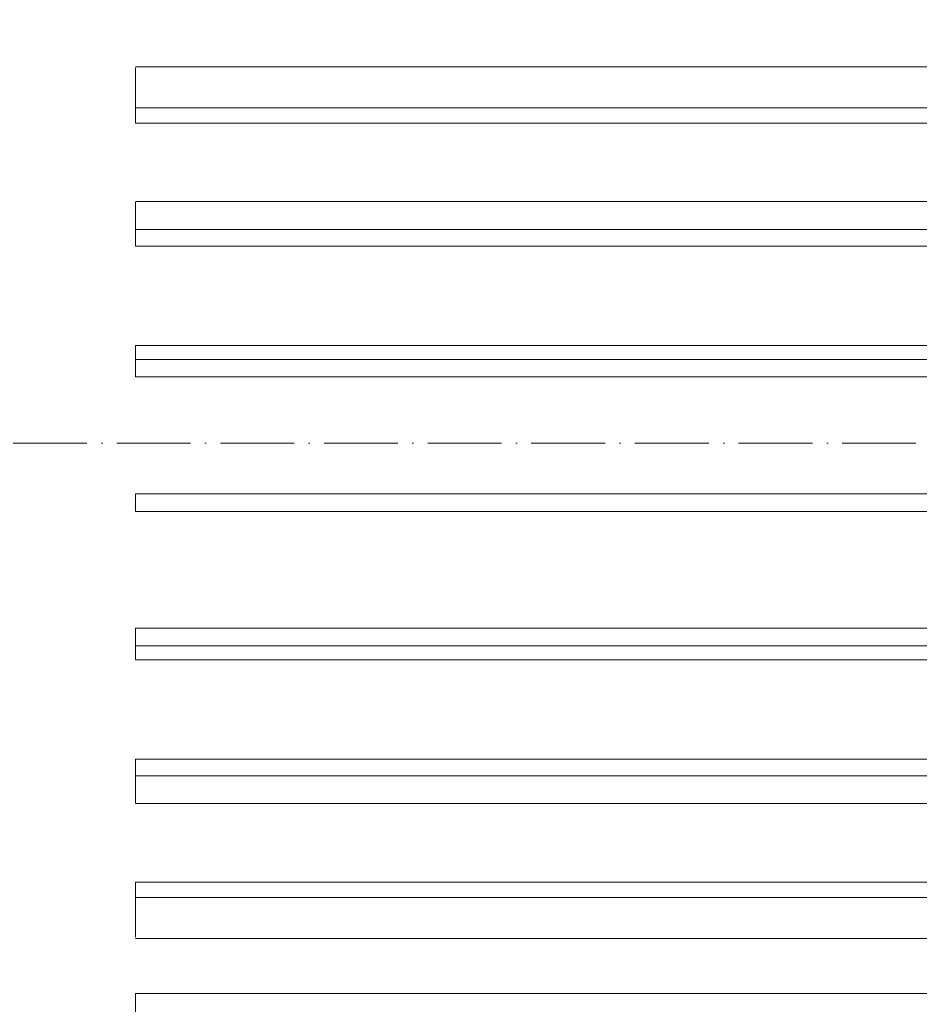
# Model space of a CAD drawing. Header units: metres. Extents: x -54598 to 1827199, y -329446 to -256744.
# Tile 113 of 256: x 27542 to 27786, y -268982 to -268715. Entities that reach past the tile are written whole.
import ezdxf
from ezdxf import colors
from ezdxf.entities.mleader import LeaderData, LeaderLine
from ezdxf.math import Vec2, Vec3

# ---------------------------------------------------------------- set-up
doc = ezdxf.new("R2010")
doc.units = ezdxf.units.M
doc.linetypes.add('ADSK_Осевая', pattern=[14, 10, -2, 0, -2])
for name, color, linetype, lineweight in [('M-EQPM', 7, 'Continuous', 20), ('P-PIPE-CNTR', 7, 'ADSK_Осевая', 20), ('ТС_труБы', 5, 'Continuous', 60)]:
    doc.layers.add(name, color=color, linetype=linetype, lineweight=lineweight)
doc.styles.add('ISO_1.0', font='isocpeur.ttf')

# ---------------------------------------------------------------- blocks, each defined once
blk = doc.blocks.new('ìáß_ß_Stratos_GIGA_Wilo - Stratos GIGA 100_3-33_22-669461-В_Этаж 01_Сводный')
at = {"layer": 'M-EQPM', "color": 1}
for p, q in [((-940.46, 27828.33), (-1152.77, 27828.33)), ((-940.46, 27828.33), (-1152.77, 27828.33)), ((-1152.77, 27826.09), (-1152.77, 27828.17)), ((-1152.77, 27822.77), (-1152.77, 27828.17)), ((-1152.77, 27828.17), (-1152.77, 27826.09)), ((-1152.77, 27820.69), (-1152.77, 27826.09)), ((-1152.77, 27822.77), (-940.46, 27822.77)), ((-1152.77, 27820.69), (-1152.77, 27822.77)), ((-1152.77, 27822.77), (-940.46, 27822.77)), ((-1152.77, 27820.69), (-940.46, 27820.69)), ((-1152.77, 27820.69), (-940.46, 27820.69)), ((-940.46, 27810.03), (-1152.77, 27810.03)), ((-940.46, 27810.03), (-1152.77, 27810.03)), ((-1152.77, 27807.71), (-1152.77, 27809.96)), ((-1152.77, 27806.27), (-1152.77, 27809.96)), ((-1152.77, 27809.96), (-1152.77, 27807.71)), ((-1152.77, 27804.01), (-1152.77, 27807.71)), ((-1152.77, 27806.27), (-940.46, 27806.27)), ((-1152.77, 27804.01), (-1152.77, 27806.27)), ((-1152.77, 27806.27), (-940.46, 27806.27)), ((-1152.77, 27804.01), (-940.46, 27804.01)), ((-1152.77, 27804.01), (-940.46, 27804.01)), ((-940.46, 27790.54), (-1152.77, 27790.54)), ((-940.46, 27790.54), (-1152.77, 27790.54)), ((-1152.77, 27788.16), (-1152.77, 27790.52)), ((-1152.77, 27788.64), (-1152.77, 27790.52)), ((-1152.77, 27790.52), (-1152.77, 27788.16)), ((-1152.77, 27788.64), (-940.46, 27788.64)), ((-1152.77, 27786.28), (-1152.77, 27788.64)), ((-1152.77, 27788.64), (-940.46, 27788.64)), ((-1152.77, 27786.28), (-1152.77, 27788.16)), ((-1152.77, 27786.28), (-940.46, 27786.28)), ((-1152.77, 27786.28), (-940.46, 27786.28)), ((-940.46, 27770.43), (-1152.77, 27770.43)), ((-1152.77, 27768.03), (-1152.77, 27770.43)), ((-1152.77, 27770.43), (-940.46, 27770.43)), ((-1152.77, 27768.03), (-1152.77, 27770.43)), ((-1152.77, 27770.43), (-1152.77, 27768.03)), ((-1152.77, 27770.43), (-940.46, 27770.43)), ((-1152.77, 27769.23), (-1152.77, 27769.23)), ((-1152.77, 27769.23), (-1152.77, 27769.23)), ((-1152.77, 27769.23), (-1152.77, 27769.23)), ((-1152.77, 27769.23), (-1152.77, 27769.23)), ((-1152.77, 27768.03), (-940.46, 27768.03)), ((-1152.77, 27768.03), (-940.46, 27768.03)), ((-1152.77, 27768.03), (-940.46, 27768.03)), ((-1152.77, 27750.3), (-1152.77, 27752.18)), ((-1152.77, 27752.18), (-940.46, 27752.18)), ((-1152.77, 27749.81), (-1152.77, 27752.18)), ((-1152.77, 27752.18), (-940.46, 27752.18)), ((-1152.77, 27747.94), (-1152.77, 27750.3)), ((-1152.77, 27750.3), (-1152.77, 27747.94)), ((-1152.77, 27749.81), (-940.46, 27749.81)), ((-1152.77, 27747.94), (-1152.77, 27749.81)), ((-1152.77, 27749.81), (-940.46, 27749.81)), ((-1152.77, 27747.92), (-940.46, 27747.92)), ((-1152.77, 27747.92), (-940.46, 27747.92)), ((-1152.77, 27730.75), (-1152.77, 27734.44)), ((-1152.77, 27734.44), (-940.46, 27734.44)), ((-1152.77, 27732.19), (-1152.77, 27734.44)), ((-1152.77, 27734.44), (-940.46, 27734.44)), ((-1152.77, 27732.19), (-940.46, 27732.19)), ((-1152.77, 27728.5), (-1152.77, 27732.19)), ((-1152.77, 27732.19), (-940.46, 27732.19)), ((-1152.77, 27728.5), (-1152.77, 27730.75)), ((-1152.77, 27730.75), (-1152.77, 27728.5)), ((-1152.77, 27728.42), (-940.46, 27728.42)), ((-1152.77, 27728.42), (-940.46, 27728.42)), ((-1152.77, 27712.37), (-1152.77, 27717.77)), ((-1152.77, 27717.77), (-940.46, 27717.77)), ((-1152.77, 27715.69), (-1152.77, 27717.77)), ((-1152.77, 27717.77), (-940.46, 27717.77)), ((-1152.77, 27715.69), (-940.46, 27715.69)), ((-1152.77, 27710.29), (-1152.77, 27715.69)), ((-1152.77, 27715.69), (-940.46, 27715.69)), ((-1152.77, 27710.29), (-1152.77, 27712.37)), ((-1152.77, 27712.37), (-1152.77, 27710.29)), ((-1152.77, 27710.13), (-940.46, 27710.13)), ((-1152.77, 27710.13), (-940.46, 27710.13)), ((-1152.77, 27695.71), (-1152.77, 27702.66)), ((-1152.77, 27702.66), (-940.46, 27702.66)), ((-1152.77, 27700.82), (-1152.77, 27702.66)), ((-1152.77, 27702.66), (-940.46, 27702.66))]:
    blk.add_line(p, q, dxfattribs=at)
blk = doc.blocks.new('fdsafdsf')
at = {"layer": 'P-PIPE-CNTR', "color": 1}
blk.add_line((222047.14, 39606.02), (221243.02, 39606.02), dxfattribs=at)
blk.add_line((222047.14, 39606.02), (221243.02, 39606.02), dxfattribs=at)
at = {"layer": 'M-EQPM', "color": 1}
blk.add_blockref('ìáß_ß_Stratos_GIGA_Wilo - Stratos GIGA 100_3-33_22-669461-В_Этаж 01_Сводный', (222981.7, 11828.73), dxfattribs=at)
blk = doc.blocks.new('_None')

msp = doc.modelspace()

# ---------------------------------------------------------------- block references
at = {"color": 5, "lineweight": 30, "xscale": 2, "yscale": 2, "zscale": 2}
msp.add_blockref('fdsafdsf', (-416084.8, -348041.46), dxfattribs=at)

# ---------------------------------------------------------------- next in the draw order: leaders
at = {"layer": 'ТС_труБы', "color": 5, "linetype": 'Continuous', "lineweight": 5}
ml = msp.add_multileader_mtext('Standard', dxfattribs=at)
ml.set_content('{\\fArial|b0|i0|c204|p34;\\C0;НАСОС ЦИРКУЛЯЦИИ /НАСОС СЕТЕВОЙ/ ГВС N=\\fArial|b0|i0|c0|p34;1.5\\fArial|b0|i0|c204|p34; КВТ}', color=250, style='ISO_1.0')
ml.set_leader_properties(color=250)
ml.set_arrow_properties(name='NONE')
ml.build(insert=Vec2(0, 0))
ml.multileader.update_dxf_attribs({"text_left_attachment_type": 6, "text_right_attachment_type": 6, "dogleg_length": 86.42, "arrow_head_size": 200})
ctx = ml.context
ctx.base_point, ctx.char_height, ctx.arrow_head_size, ctx.landing_gap_size, ctx.plane_origin = Vec3(16704.41, -263297.43), 500, 200, 200, Vec3(22862.97, -262204.87)
ctx.left_attachment, ctx.right_attachment, ctx.text_align_type = 6, 6, 1
notes = []
notes.append((ctx, [(1, (1, 1, 0), (16617.98, -263297.43), (1, 0), 86.42, [(2, [(15983.58, -272447.44), (16057.29, -266318.75)], 0, [])])]))
ctx.mtext.insert, ctx.mtext.width, ctx.mtext.alignment, ctx.mtext.flow_direction = Vec3(22085.68, -262697.43), 10718.881, 2, 5
ctx.mtext.has_bg_fill, ctx.mtext.bg_color, ctx.mtext.bg_scale_factor, ctx.mtext.bg_transparency, ctx.mtext.use_window_bg_color = 1, -1073741824, 1, 0, 1
for ctx, leaders in notes:
    for number, flags, end, landing, length, lines in leaders:
        leader = LeaderData()
        leader.index, (leader.has_last_leader_line, leader.has_dogleg_vector, leader.attachment_direction) = number, flags
        leader.last_leader_point, leader.dogleg_vector, leader.dogleg_length = Vec3(end), Vec3(landing), length
        for number, points, colour, breaks in lines:
            line = LeaderLine()
            line.index, line.vertices, line.color, line.breaks = number, Vec3.list(points), colors.encode_raw_color(colour), breaks
            leader.lines.append(line)
        ctx.leaders.append(leader)

doc.saveas('drawing.dxf')
